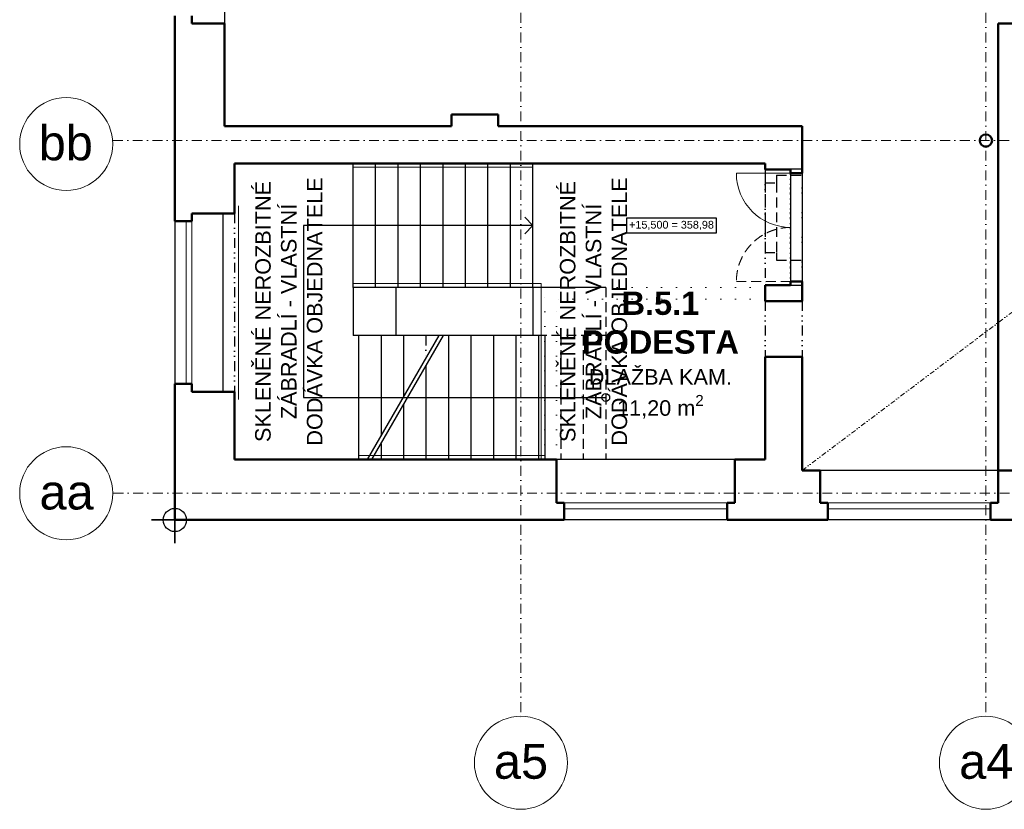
# Model space of a CAD drawing. Header units: millimetres. Extents: x 887082 to 1346431, y -219716 to -98064.
# Tile 33 of 37: x 1306448 to 1319153, y -180008 to -169821. Entities that reach past the tile are written whole.
import ezdxf

# ---------------------------------------------------------------- set-up
doc = ezdxf.new("R2010")
doc.units = ezdxf.units.MM
doc.header["$LTSCALE"] = 10
for name, pattern in [('DASHDOT', [25.4, 12.7, -6.35, 0, -6.35]), ('DASHED', [19.05, 12.7, -6.35]), ('DIVIDE', [31.75, 12.7, -6.35, 0, -6.35, 0, -6.35]), ('DIVIDE2', [15.875, 6.35, -3.175, 0, -3.175, 0, -3.175]), ('DOT', [6.35, 0, -6.35])]:
    doc.linetypes.add(name, pattern=pattern)
for name, color, linetype, lineweight in [('CKDVERE_', 7, 'Continuous', 15), ('CKDVERE_PRAH', 7, 'Continuous', 25), ('CKDVERE_ZARUBNE_LISOVANE', 7, 'Continuous', 25), ('CKOKNA', 1, 'Continuous', 9), ('CKSTENY_OSY', 1, 'DASHDOT', 15), ('CKSTENY_REZ', 6, 'Continuous', 50), ('CKTEXTY_MALE', 3, 'Continuous', 25), ('CKTEXTY_STREDNI', 6, 'Continuous', 50), ('S-GRID-IDEN', 7, 'Continuous', 9), ('TP_bourané_kce', 7, 'DOT', 15), ('TP_podhledy', 1, 'DIVIDE2', 15), ('TP_zámečnické_kce', 6, 'Continuous', 9)]:
    doc.layers.add(name, color=color, linetype=linetype, lineweight=lineweight)
doc.layers.add('CKDVERE_DORAZ', color=7, linetype='DOT', lineweight=25, plot=False)
doc.layers.add('TP_skryté_1', color=21, linetype='Continuous', lineweight=50, plot=False)
for name, color, linetype in [('CKSCHODY_NADROVINOU', 7, 'DIVIDE'), ('CKSCHODY_PODROVINOU', 7, 'Continuous'), ('CKSCHODY_SKRYTE', 7, 'DASHED'), ('CKSCHODY_VYSTUP', 1, 'Continuous'), ('CKSTENY_NADROVINOU', 7, 'DIVIDE'), ('CKSTENY_PODROVINOU', 7, 'Continuous'), ('CKSTENY_SKRYTE', 7, 'DASHED'), ('TP_referenční_bod', 1, 'Continuous')]:
    doc.layers.add(name, color=color, linetype=linetype)
doc.styles.add('Arial_1', font='arial.ttf', dxfattribs={"height": 450})
doc.styles.add('TOP_ARIAL_CE', font='arial.ttf', dxfattribs={"height": 100})

msp = doc.modelspace()

# ---------------------------------------------------------------- linework, layer by layer
at = {"layer": 'CKDVERE_', "color": 252}
msp.add_line((1316395, -171801), (1315695, -171801), dxfattribs=at)
at = {"layer": 'CKDVERE_', "color": 252, "linetype": 'DASHED'}
msp.add_line((1316395, -173201), (1315695, -173201), dxfattribs=at)
at = {"layer": 'CKDVERE_', "color": 252}
msp.add_arc((1316395, -171801), 700, 180, 270, dxfattribs=at)
at = {"layer": 'CKDVERE_', "color": 252, "linetype": 'DASHED'}
msp.add_arc((1316395, -173201), 700, 90, 180, dxfattribs=at)
at = {"layer": 'CKDVERE_DORAZ', "color": 252}
msp.add_line((1316395, -171751), (1316395, -173251), dxfattribs=at)
at = {"layer": 'CKDVERE_PRAH', "color": 252}
for p, q in [((1316395, -171801), (1316395, -173201)), ((1316545, -171801), (1316545, -173201))]:
    msp.add_line(p, q, dxfattribs=at)
at = {"layer": 'CKDVERE_ZARUBNE_LISOVANE', "color": 252}
for p, q in [((1316395, -171751), (1316395, -171801)), ((1316545, -171751), (1316395, -171751)), ((1316545, -171801), (1316545, -171751)), ((1316395, -171801), (1316545, -171801)), ((1316395, -173251), (1316395, -173201)), ((1316395, -173201), (1316545, -173201)), ((1316545, -173251), (1316395, -173251)), ((1316545, -173201), (1316545, -173251))]:
    msp.add_line(p, q, dxfattribs=at)
at = {"layer": 'CKOKNA', "color": 252}
for p, q in [((1308595, -172421), (1308595, -174521)), ((1308670, -172421), (1308670, -174521)), ((1315575, -176056), (1313475, -176056)), ((1318975, -176056), (1316875, -176056)), ((1315575, -176131), (1313475, -176131)), ((1318975, -176131), (1316875, -176131))]:
    msp.add_line(p, q, dxfattribs=at)
at = {"layer": 'CKSCHODY_NADROVINOU', "color": 252}
msp.add_line((1311690, -173896), (1311690, -174189), dxfattribs=at)
at = {"layer": 'CKSCHODY_PODROVINOU', "color": 252}
for p, q in [((1310750, -173276), (1310750, -171676)), ((1311040, -173276), (1311040, -171676)), ((1311330, -173276), (1311330, -171676)), ((1311620, -173276), (1311620, -171676)), ((1311910, -173276), (1311910, -171676)), ((1312200, -173276), (1312200, -171676)), ((1312490, -173276), (1312490, -171676)), ((1312780, -173276), (1312780, -171676)), ((1313070, -173276), (1313070, -171676)), ((1310820, -173896), (1310820, -175496)), ((1310935, -175496), (1311859, -173896)), ((1310993, -175496), (1311917, -173896)), ((1311110, -173896), (1311110, -175194)), ((1311400, -173896), (1311400, -174691)), ((1311980, -173896), (1311980, -175496)), ((1312270, -173896), (1312270, -175496)), ((1312560, -173896), (1312560, -175496)), ((1312850, -173896), (1312850, -175496)), ((1313140, -173896), (1313140, -175496)), ((1311690, -174289), (1311690, -175496)), ((1311400, -174791), (1311400, -175496)), ((1311110, -175294), (1311110, -175496))]:
    msp.add_line(p, q, dxfattribs=at)
at = {"layer": 'CKSCHODY_SKRYTE', "color": 252}
for p, q in [((1313430, -173896), (1313430, -175496)), ((1313720, -173896), (1313720, -175496)), ((1314010, -173896), (1314010, -175496))]:
    msp.add_line(p, q, dxfattribs=at)
at = {"layer": 'CKSCHODY_VYSTUP', "color": 252}
for points in [[(1312964, -172370), (1313070, -172476), (1312964, -172583)], [(1313070, -172476), (1310110, -172476), (1310110, -174696), (1314010, -174696)]]:
    msp.add_lwpolyline(points, dxfattribs=at)
msp.add_circle((1314010, -174696), 50, dxfattribs=at)
at = {"layer": 'CKSTENY_NADROVINOU', "color": 252}
for p, q in [((1316065, -171756), (1316065, -173246)), ((1316395, -171801), (1316395, -173201)), ((1316545, -171801), (1316545, -173201)), ((1309220, -172321), (1309220, -174621)), ((1316065, -173451), (1316065, -174171)), ((1316545, -173451), (1316545, -174171))]:
    msp.add_line(p, q, dxfattribs=at)
at = {"layer": 'CKSTENY_OSY', "color": 252, "lineweight": 5}
for p, q in [((1312915, -160332), (1312915, -178828)), ((1318915, -160332), (1318915, -178808)), ((1337510, -171381), (1307648, -171381)), ((1337515, -175931), (1307648, -175931))]:
    msp.add_line(p, q, dxfattribs=at)
at = {"layer": 'CKSTENY_PODROVINOU', "color": 252}
for p, q in [((1309090, -167571), (1309090, -169871)), ((1309070, -172321), (1309070, -174621)), ((1308450, -172421), (1308450, -174521)), ((1314010, -173276), (1310750, -173276)), ((1310750, -173276), (1310750, -173896)), ((1311300, -173276), (1311300, -173896)), ((1313070, -173276), (1313070, -173896)), ((1313225, -173896), (1310750, -173896)), ((1313225, -173896), (1313225, -175496)), ((1315675, -175496), (1313375, -175496)), ((1319075, -175636), (1316775, -175636)), ((1315575, -176276), (1313475, -176276)), ((1318975, -176276), (1316875, -176276))]:
    msp.add_line(p, q, dxfattribs=at)
at = {"layer": 'CKSTENY_REZ', "color": 252}
for p, q in [((1308450, -169771), (1308450, -172421)), ((1308670, -169871), (1308670, -169771)), ((1309090, -169871), (1308670, -169871)), ((1309090, -169871), (1309090, -171196)), ((1312620, -171046), (1312020, -171046)), ((1312020, -171046), (1312020, -171196)), ((1312620, -171046), (1312620, -171196)), ((1312020, -171196), (1309090, -171196)), ((1316545, -171196), (1312620, -171196)), ((1316545, -171801), (1316545, -171196)), ((1309220, -171676), (1309220, -172321)), ((1309220, -171676), (1316065, -171676)), ((1316065, -171756), (1316065, -171676)), ((1316065, -171756), (1316065, -171676)), ((1316395, -171756), (1316065, -171756)), ((1316395, -171801), (1316395, -171756)), ((1316395, -171801), (1316545, -171801)), ((1309220, -172321), (1308670, -172321)), ((1308670, -172321), (1308670, -172421)), ((1308670, -172421), (1308450, -172421)), ((1316395, -173246), (1316065, -173246)), ((1316065, -173451), (1316065, -173246)), ((1316395, -173201), (1316545, -173201)), ((1316395, -173246), (1316395, -173201)), ((1316545, -173451), (1316545, -173201)), ((1316545, -173451), (1316065, -173451)), ((1316065, -175496), (1316065, -174171)), ((1316545, -174171), (1316065, -174171)), ((1316545, -175636), (1316545, -174171)), ((1308450, -174521), (1308450, -176276)), ((1308670, -174521), (1308450, -174521)), ((1308670, -174621), (1308670, -174521)), ((1309220, -174621), (1308670, -174621)), ((1309220, -174621), (1309220, -175496)), ((1313375, -175496), (1309220, -175496)), ((1313375, -175496), (1313375, -176056)), ((1316065, -175496), (1315675, -175496)), ((1315675, -175496), (1315675, -176056)), ((1316545, -175636), (1316775, -175636)), ((1316775, -175636), (1316775, -176056)), ((1319075, -175636), (1320175, -175636)), ((1319075, -175636), (1319075, -176056)), ((1313375, -176056), (1313475, -176056)), ((1313475, -176056), (1313475, -176276)), ((1315575, -176056), (1315575, -176276)), ((1315675, -176056), (1315575, -176056)), ((1316775, -176056), (1316875, -176056)), ((1316875, -176056), (1316875, -176276)), ((1318975, -176056), (1318975, -176276)), ((1319075, -176056), (1318975, -176056)), ((1313475, -176276), (1308450, -176276)), ((1316875, -176276), (1315575, -176276)), ((1320275, -176276), (1318975, -176276))]:
    msp.add_line(p, q, dxfattribs=at)
msp.add_circle((1318915, -171381), 80, dxfattribs=at)
at = {"layer": 'CKSTENY_SKRYTE', "color": 252}
for p, q in [((1316065, -171676), (1316065, -171926)), ((1316215, -171826), (1316215, -171926)), ((1316215, -171826), (1316545, -171826)), ((1316545, -171826), (1316545, -172926)), ((1316065, -171926), (1316215, -171926)), ((1316065, -171926), (1316065, -172826)), ((1316215, -171926), (1316215, -172826)), ((1316065, -172826), (1316215, -172826)), ((1316215, -172826), (1316215, -172926)), ((1316215, -172926), (1316545, -172926)), ((1314010, -173276), (1314010, -173896)), ((1314010, -173896), (1313225, -173896))]:
    msp.add_line(p, q, dxfattribs=at)
at = {"layer": 'CKTEXTY_MALE', "color": 252}
msp.add_lwpolyline([(1315433, -172376), (1315433, -172576), (1314283, -172576), (1314283, -172376)], close=True, dxfattribs=at)
at = {"layer": 'S-GRID-IDEN', "color": 252}
for centre in [(1307048, -171426), (1307048, -175931), (1312915, -179408), (1318915, -179408)]:
    msp.add_circle(centre, 600, dxfattribs=at)
at = {"layer": 'TP_bourané_kce', "color": 252, "ltscale": 3}
for p, q in [((1313225, -175496), (1313225, -173276)), ((1316065, -173276), (1313225, -173276)), ((1313375, -175496), (1313375, -173426)), ((1316065, -173426), (1313375, -173426))]:
    msp.add_line(p, q, dxfattribs=at)
at = {"layer": 'TP_podhledy', "color": 252}
msp.add_line((1316545, -175636), (1334890, -161806), dxfattribs=at)
at = {"layer": 'TP_referenční_bod', "color": 252}
msp.add_lwpolyline([(1308450, -175976), (1308450, -176276), (1308750, -176276), (1308450, -176276), (1308450, -176576), (1308450, -176276), (1308150, -176276), (1308450, -176276), (1308450, -176126, -1), (1308450, -176426, -1), (1308450, -176126, -0.767327)], format="xyb", dxfattribs=at)
at = {"layer": 'TP_skryté_1', "color": 252}
for p, q in [((1319075, -169871), (1319075, -175636)), ((1321575, -169871), (1319075, -169871))]:
    msp.add_line(p, q, dxfattribs=at)
at = {"layer": 'TP_zámečnické_kce', "color": 252}
for p, q in [((1313070, -171726), (1310750, -171726)), ((1309270, -172221), (1309270, -174721)), ((1313175, -173226), (1310750, -173226)), ((1313175, -173226), (1313175, -175496)), ((1313225, -175446), (1310820, -175446))]:
    msp.add_line(p, q, dxfattribs=at)

# ---------------------------------------------------------------- texts
at = {"layer": 'CKTEXTY_MALE', "color": 252, "insert": (1314858, -172476), "char_height": 100, "width": 1125.79, "attachment_point": 5, "rotation": 360, "style": 'TOP_ARIAL_CE'}
msp.add_mtext('+15,500 = 358,98', dxfattribs=at)
at = {"layer": 'CKTEXTY_STREDNI', "color": 252, "insert": (1314715, -174149), "char_height": 300, "width": 5113.54, "attachment_point": 5, "rotation": 0, "style": 'TOP_ARIAL_CE'}
msp.add_mtext('\\A1;{\\fArial|b1|i0|c238|p34;B.5.1\\PPODESTA} {\\H0.6667x;\\PDLAŽBA KAM.\\P11,20 m\\H0.7x;\\S2^ ;}', dxfattribs=at)
at = {"layer": 'S-GRID-IDEN', "color": 252, "linetype": 'Continuous', "style": 'Arial_1'}
for s, p in [('bb', (1306693, -171635)), ('aa', (1306703, -176140)), ('a5', (1312567, -179614)), ('a4', (1318570, -179614))]:
    msp.add_text(s, height=450, dxfattribs=at).set_placement(p)
at = {"layer": 'TP_skryté_1', "color": 252, "char_height": 200, "width": 3820, "attachment_point": 5, "rotation": 90, "style": 'TOP_ARIAL_CE'}
for insert in [(1309921, -173586), (1313853, -173586)]:
    msp.add_mtext('\\A1;SKLENĚNÉ NEROZBITNÉ ZÁBRADLÍ - VLASTNÍ DODÁVKA OBJEDNATELE', dxfattribs=dict(at, insert=insert))

doc.saveas('drawing.dxf')
